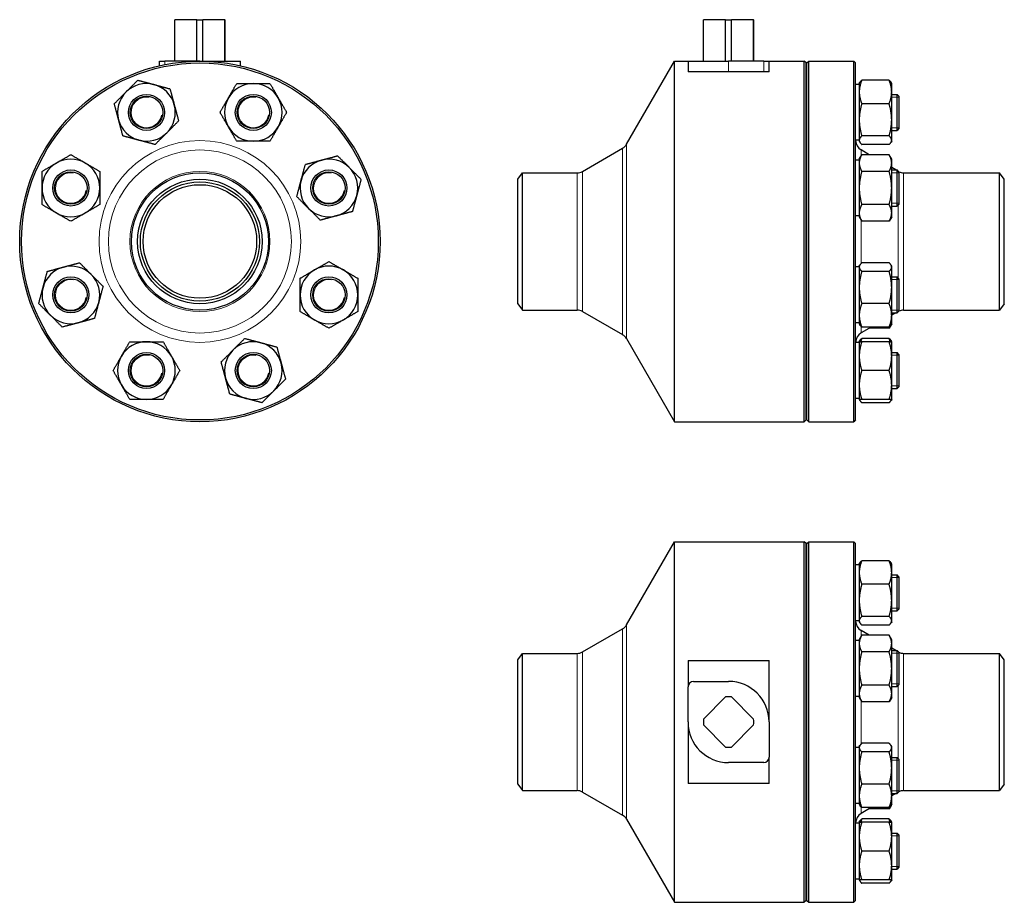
# Model space of a CAD drawing. Header units: millimetres. Extents: x 210 to 756, y 72 to 561.
import ezdxf

# ---------------------------------------------------------------- set-up
doc = ezdxf.new("R2010")
doc.units = ezdxf.units.MM
doc.layers.add('Widoczne (ISO)', color=7, linetype='Continuous', lineweight=25)
doc.layers.add('Widoczne wąskie (ISO)', color=7, linetype='Continuous', lineweight=20)

msp = doc.modelspace()

# ---------------------------------------------------------------- linework, layer by layer
at = {"layer": 'Widoczne (ISO)'}
for p, q in [((295.79, 561.48), (295.88, 561.48)), ((295.79, 538.48), (295.79, 561.48)), ((295.88, 538.48), (295.88, 561.48)), ((308.13, 561.48), (295.88, 561.48)), ((308.13, 561.48), (311.44, 561.48)), ((308.13, 538.48), (308.13, 561.48)), ((323.69, 561.48), (311.44, 561.48)), ((311.44, 538.48), (311.44, 561.48)), ((323.69, 561.48), (323.79, 561.48)), ((323.69, 538.48), (323.69, 561.48)), ((323.79, 538.48), (323.79, 561.48)), ((589.18, 561.48), (589.28, 561.48)), ((589.18, 538.48), (589.18, 561.48)), ((589.28, 538.48), (589.28, 561.48)), ((601.53, 561.48), (589.28, 561.48)), ((601.53, 538.48), (601.53, 561.48)), ((601.53, 561.48), (604.84, 561.48)), ((604.84, 538.48), (604.84, 561.48)), ((617.09, 561.48), (604.84, 561.48)), ((617.09, 561.48), (617.18, 561.48)), ((617.09, 538.48), (617.09, 561.48)), ((617.18, 538.48), (617.18, 561.48)), ((287.29, 538.48), (290.29, 538.48)), ((287.29, 535.92), (287.29, 538.48)), ((309.79, 538.48), (290.29, 538.48)), ((309.79, 538.48), (332.29, 538.48)), ((332.29, 535.92), (332.29, 538.48)), ((546.56, 492.38), (573.18, 538.48)), ((573.18, 338.48), (573.18, 538.48)), ((573.18, 538.48), (580.68, 538.48)), ((580.68, 538.48), (603.18, 538.48)), ((580.68, 538.48), (580.68, 532.48)), ((622.68, 538.48), (603.18, 538.48)), ((622.68, 538.48), (625.68, 538.48)), ((625.68, 536.56), (625.68, 538.48)), ((625.68, 538.48), (645.18, 538.48)), ((625.68, 532.48), (625.68, 536.56)), ((645.18, 338.48), (645.18, 538.48)), ((646.18, 537.48), (645.18, 538.48)), ((646.18, 339.48), (646.18, 537.48)), ((646.68, 537.48), (647.68, 538.48)), ((646.68, 339.48), (646.68, 537.48)), ((647.68, 338.48), (647.68, 538.48)), ((647.68, 538.48), (672.68, 538.48)), ((672.68, 338.48), (672.68, 538.48)), ((673.68, 537.48), (672.68, 538.48)), ((673.68, 339.48), (673.68, 537.48)), ((625.68, 532.48), (580.68, 532.48)), ((675.68, 525.58), (673.68, 525.58)), ((675.68, 526.08), (676.01, 526.65)), ((675.68, 526.08), (675.68, 521.4)), ((692.26, 527.93), (677.11, 527.93)), ((693.68, 526.08), (693.36, 526.65)), ((693.68, 521.4), (693.68, 526.08)), ((675.68, 521.4), (675.68, 505.94)), ((693.68, 505.94), (693.68, 521.4)), ((693.68, 520.08), (696.68, 520.08)), ((696.68, 500.08), (696.68, 520.08)), ((697.68, 519.08), (696.68, 520.08)), ((697.68, 519.08), (697.68, 501.08)), ((692.26, 514.87), (677.11, 514.87)), ((646.18, 503.48), (646.68, 503.48)), ((675.68, 505.94), (675.68, 494.63)), ((693.68, 494.63), (693.68, 505.94)), ((693.68, 500.08), (696.68, 500.08)), ((697.68, 501.08), (696.68, 500.08)), ((675.68, 494.58), (673.68, 494.58)), ((675.68, 494.63), (675.68, 494.08)), ((675.68, 494.08), (676.01, 493.52)), ((692.26, 497.02), (677.11, 497.02)), ((692.26, 492.24), (677.11, 492.24)), ((693.68, 494.08), (693.36, 493.52)), ((693.68, 494.08), (693.68, 494.63)), ((522.12, 477.34), (544.37, 490.18)), ((675.68, 484.14), (677.11, 486.62)), ((681.25, 486.62), (676.68, 489.25)), ((692.26, 486.62), (677.11, 486.62)), ((693.68, 484.14), (692.26, 486.62)), ((675.68, 483.64), (673.68, 483.64)), ((675.68, 484.14), (675.68, 482)), ((675.68, 482), (675.68, 468.14)), ((693.68, 482), (693.68, 484.14)), ((693.68, 468.14), (693.68, 482)), ((486.18, 473.03), (488.82, 476.53)), ((488.82, 400.43), (488.82, 476.53)), ((488.82, 476.53), (519.12, 476.53)), ((692.26, 477.38), (677.11, 477.38)), ((695.93, 478.14), (693.68, 479.44)), ((693.68, 478.14), (696.68, 478.14)), ((696.68, 458.14), (696.68, 478.14)), ((697.68, 477.14), (696.68, 478.14)), ((697.68, 477.14), (697.68, 459.14)), ((700.32, 476.53), (753.55, 476.53)), ((753.55, 400.43), (753.55, 476.53)), ((756.18, 473.03), (753.55, 476.53)), ((486.18, 403.93), (486.18, 473.03)), ((756.18, 403.93), (756.18, 473.03)), ((675.68, 468.14), (675.68, 454.29)), ((693.68, 454.29), (693.68, 468.14)), ((697.68, 459.14), (696.68, 458.14)), ((675.68, 454.29), (675.68, 452.14)), ((692.26, 458.9), (677.11, 458.9)), ((693.68, 458.14), (696.68, 458.14)), ((693.68, 452.14), (693.68, 454.29)), ((675.68, 452.64), (673.68, 452.64)), ((675.68, 452.14), (677.11, 449.67)), ((692.26, 449.67), (677.11, 449.67)), ((693.68, 452.14), (692.26, 449.67)), ((692.26, 426.67), (677.11, 426.67)), ((675.68, 424.33), (673.68, 424.33)), ((675.68, 424.83), (676.01, 425.39)), ((675.68, 424.83), (675.68, 424.28)), ((675.68, 424.28), (675.68, 412.97)), ((692.26, 421.89), (677.11, 421.89)), ((693.68, 424.83), (693.36, 425.39)), ((693.68, 424.28), (693.68, 424.83)), ((693.68, 412.97), (693.68, 424.28)), ((693.68, 418.83), (696.68, 418.83)), ((696.68, 398.83), (696.68, 418.83)), ((697.68, 417.83), (696.68, 418.83)), ((697.68, 417.83), (697.68, 399.83)), ((675.68, 412.97), (675.68, 397.51)), ((693.68, 397.51), (693.68, 412.97)), ((486.18, 403.93), (488.82, 400.43)), ((488.82, 400.43), (519.12, 400.43)), ((522.12, 399.63), (544.37, 386.79)), ((692.26, 404.04), (677.11, 404.04)), ((697.68, 399.83), (696.68, 398.83)), ((700.32, 400.43), (753.55, 400.43)), ((756.18, 403.93), (753.55, 400.43)), ((675.68, 397.51), (675.68, 392.83)), ((693.68, 398.83), (696.68, 398.83)), ((695.93, 398.83), (693.68, 397.53)), ((693.68, 392.83), (693.68, 397.51)), ((675.68, 393.33), (673.68, 393.33)), ((675.68, 392.83), (676.01, 392.26)), ((682.34, 390.98), (676.68, 387.72)), ((692.26, 390.98), (677.11, 390.98)), ((692.26, 390.35), (681.25, 390.35)), ((693.36, 392.26), (692.26, 390.35)), ((693.68, 392.83), (693.36, 392.26)), ((546.56, 384.59), (573.18, 338.48)), ((675.68, 382.88), (676.01, 383.45)), ((675.68, 382.88), (675.68, 374.88)), ((692.26, 384.73), (677.11, 384.73)), ((692.26, 382.88), (677.11, 382.88)), ((693.68, 382.88), (693.36, 383.45)), ((693.68, 374.88), (693.68, 382.88)), ((675.68, 382.38), (673.68, 382.38)), ((646.18, 373.48), (646.68, 373.48)), ((675.68, 374.88), (675.68, 358.88)), ((693.68, 376.88), (696.68, 376.88)), ((693.68, 358.88), (693.68, 374.88)), ((696.68, 356.88), (696.68, 376.88)), ((697.68, 375.88), (696.68, 376.88)), ((697.68, 375.88), (697.68, 357.88)), ((692.26, 366.88), (677.11, 366.88)), ((675.68, 358.88), (675.68, 350.88)), ((693.68, 350.88), (693.68, 358.88)), ((693.68, 356.88), (696.68, 356.88)), ((697.68, 357.88), (696.68, 356.88)), ((675.68, 351.38), (673.68, 351.38)), ((675.68, 350.88), (676.01, 350.32)), ((692.26, 350.88), (677.11, 350.88)), ((693.68, 350.88), (693.36, 350.32)), ((692.26, 349.04), (677.11, 349.04)), ((646.18, 339.48), (645.18, 338.48)), ((646.68, 339.48), (647.68, 338.48)), ((673.68, 339.48), (672.68, 338.48)), ((573.18, 338.48), (645.18, 338.48)), ((647.68, 338.48), (672.68, 338.48)), ((546.56, 225.85), (573.18, 271.96)), ((573.18, 71.96), (573.18, 271.96)), ((573.18, 271.96), (645.18, 271.96)), ((645.18, 71.96), (645.18, 271.96)), ((646.18, 270.96), (645.18, 271.96)), ((646.18, 72.96), (646.18, 270.96)), ((646.68, 270.96), (647.68, 271.96)), ((646.68, 72.96), (646.68, 270.96)), ((647.68, 71.96), (647.68, 271.96)), ((647.68, 271.96), (672.68, 271.96)), ((672.68, 71.96), (672.68, 271.96)), ((673.68, 270.96), (672.68, 271.96)), ((673.68, 72.96), (673.68, 270.96)), ((675.68, 259.06), (673.68, 259.06)), ((675.68, 259.56), (676.01, 260.12)), ((675.68, 259.56), (675.68, 254.87)), ((692.26, 261.4), (677.11, 261.4)), ((693.68, 259.56), (693.36, 260.12)), ((693.68, 254.87), (693.68, 259.56)), ((675.68, 254.87), (675.68, 239.42)), ((693.68, 239.42), (693.68, 254.87)), ((693.68, 253.56), (696.68, 253.56)), ((696.68, 233.56), (696.68, 253.56)), ((697.68, 252.56), (696.68, 253.56)), ((697.68, 252.56), (697.68, 234.56)), ((692.26, 248.34), (677.11, 248.34)), ((646.18, 236.96), (646.68, 236.96)), ((675.68, 239.42), (675.68, 228.1)), ((693.68, 228.1), (693.68, 239.42)), ((692.26, 230.49), (677.11, 230.49)), ((693.68, 233.56), (696.68, 233.56)), ((697.68, 234.56), (696.68, 233.56)), ((675.68, 228.06), (673.68, 228.06)), ((675.68, 228.1), (675.68, 227.56)), ((675.68, 227.56), (676.01, 226.99)), ((692.26, 225.71), (677.11, 225.71)), ((693.68, 227.56), (693.36, 226.99)), ((693.68, 227.56), (693.68, 228.1)), ((522.12, 210.81), (544.37, 223.65)), ((675.68, 217.61), (677.11, 220.09)), ((681.25, 220.09), (676.68, 222.72)), ((692.26, 220.09), (677.11, 220.09)), ((693.68, 217.61), (692.26, 220.09)), ((675.68, 217.11), (673.68, 217.11)), ((675.68, 217.61), (675.68, 215.47)), ((675.68, 215.47), (675.68, 201.61)), ((693.68, 215.47), (693.68, 217.61)), ((693.68, 201.61), (693.68, 215.47)), ((486.18, 206.51), (488.82, 210.01)), ((488.82, 133.91), (488.82, 210.01)), ((488.82, 210.01), (519.12, 210.01)), ((692.26, 210.85), (677.11, 210.85)), ((695.93, 211.61), (693.68, 212.91)), ((693.68, 211.61), (696.68, 211.61)), ((696.68, 191.61), (696.68, 211.61)), ((697.68, 210.61), (696.68, 211.61)), ((697.68, 210.61), (697.68, 192.61)), ((700.32, 210.01), (753.55, 210.01)), ((753.55, 133.91), (753.55, 210.01)), ((756.18, 206.51), (753.55, 210.01)), ((486.18, 137.41), (486.18, 206.51)), ((580.68, 206.07), (580.68, 191.46)), ((580.68, 206.07), (625.68, 206.07)), ((625.68, 171.96), (625.68, 206.07)), ((756.18, 137.41), (756.18, 206.51)), ((675.68, 201.61), (675.68, 187.76)), ((693.68, 187.76), (693.68, 201.61)), ((580.68, 171.96), (580.68, 191.46)), ((583.68, 194.46), (603.18, 194.46)), ((692.26, 192.38), (677.11, 192.38)), ((693.68, 191.61), (696.68, 191.61)), ((697.68, 192.61), (696.68, 191.61)), ((589.28, 173.61), (601.53, 185.86)), ((604.84, 185.86), (617.09, 173.61)), ((675.68, 186.11), (673.68, 186.11)), ((675.68, 187.76), (675.68, 185.61)), ((693.68, 185.61), (693.68, 187.76)), ((675.68, 185.61), (677.11, 183.14)), ((692.26, 183.14), (677.11, 183.14)), ((693.68, 185.61), (692.26, 183.14)), ((580.68, 171.96), (580.68, 137.84)), ((601.53, 158.05), (589.28, 170.3)), ((617.09, 170.3), (604.84, 158.05)), ((625.68, 171.96), (625.68, 152.46)), ((675.68, 158.3), (676.01, 158.86)), ((692.26, 160.14), (677.11, 160.14)), ((693.68, 158.3), (693.36, 158.86)), ((675.68, 157.8), (673.68, 157.8)), ((675.68, 158.3), (675.68, 157.75)), ((675.68, 157.75), (675.68, 146.44)), ((692.26, 155.36), (677.11, 155.36)), ((693.68, 157.75), (693.68, 158.3)), ((693.68, 146.44), (693.68, 157.75)), ((622.68, 149.46), (603.18, 149.46)), ((625.68, 137.84), (625.68, 152.46)), ((693.68, 152.3), (696.68, 152.3)), ((696.68, 132.3), (696.68, 152.3)), ((697.68, 151.3), (696.68, 152.3)), ((697.68, 151.3), (697.68, 133.3)), ((675.68, 146.44), (675.68, 130.98)), ((693.68, 130.98), (693.68, 146.44)), ((486.18, 137.41), (488.82, 133.91)), ((625.68, 137.84), (580.68, 137.84)), ((692.26, 137.52), (677.11, 137.52)), ((756.18, 137.41), (753.55, 133.91)), ((488.82, 133.91), (519.12, 133.91)), ((522.12, 133.1), (544.37, 120.26)), ((693.68, 132.3), (696.68, 132.3)), ((695.93, 132.3), (693.68, 131)), ((697.68, 133.3), (696.68, 132.3)), ((700.32, 133.91), (753.55, 133.91)), ((675.68, 126.8), (673.68, 126.8)), ((675.68, 130.98), (675.68, 126.3)), ((675.68, 126.3), (676.01, 125.73)), ((693.36, 125.73), (692.26, 123.82)), ((693.68, 126.3), (693.36, 125.73)), ((693.68, 126.3), (693.68, 130.98)), ((682.34, 124.45), (676.68, 121.19)), ((692.26, 124.45), (677.11, 124.45)), ((692.26, 123.82), (681.25, 123.82)), ((546.56, 118.06), (573.18, 71.96)), ((675.68, 115.85), (673.68, 115.85)), ((675.68, 116.35), (676.01, 116.92)), ((675.68, 116.35), (675.68, 108.35)), ((692.26, 118.2), (677.11, 118.2)), ((692.26, 116.35), (677.11, 116.35)), ((693.68, 116.35), (693.36, 116.92)), ((693.68, 108.35), (693.68, 116.35)), ((693.68, 110.35), (696.68, 110.35)), ((696.68, 90.35), (696.68, 110.35)), ((697.68, 109.35), (696.68, 110.35)), ((697.68, 109.35), (697.68, 91.35)), ((646.18, 106.96), (646.68, 106.96)), ((675.68, 108.35), (675.68, 92.35)), ((693.68, 92.35), (693.68, 108.35)), ((692.26, 100.35), (677.11, 100.35)), ((675.68, 92.35), (675.68, 84.35)), ((693.68, 84.35), (693.68, 92.35)), ((693.68, 90.35), (696.68, 90.35)), ((697.68, 91.35), (696.68, 90.35)), ((675.68, 84.85), (673.68, 84.85)), ((675.68, 84.35), (676.01, 83.79)), ((692.26, 84.35), (677.11, 84.35)), ((692.26, 82.51), (677.11, 82.51)), ((693.68, 84.35), (693.36, 83.79)), ((573.18, 71.96), (645.18, 71.96)), ((646.18, 72.96), (645.18, 71.96)), ((646.68, 72.96), (647.68, 71.96)), ((647.68, 71.96), (672.68, 71.96)), ((673.68, 72.96), (672.68, 71.96))]:
    msp.add_line(p, q, dxfattribs=at)
for centre, radius in [((309.79, 438.48), 100), ((309.79, 438.48), 99), ((280.13, 510.08), 10), ((280.13, 510.08), 9), ((339.44, 510.08), 10), ((339.44, 510.08), 9), ((238.18, 468.14), 10), ((238.18, 468.14), 9), ((309.79, 438.48), 38.05), ((381.39, 468.14), 10), ((381.39, 468.14), 9), ((309.79, 438.48), 34.55), ((309.79, 438.48), 33.05), ((309.79, 438.48), 31.5), ((238.18, 408.83), 10), ((238.18, 408.83), 9), ((381.39, 408.83), 10), ((381.39, 408.83), 9), ((280.13, 366.88), 10), ((280.13, 366.88), 9), ((339.44, 366.88), 10), ((339.44, 366.88), 9)]:
    msp.add_circle(centre, radius, dxfattribs=at)
for centre, radius, start, end in [((280.13, 510.08), 16, 75, 135), ((280.13, 510.08), 16, 15, 75), ((339.44, 510.08), 16, 90, 150), ((339.44, 510.08), 16, 30, 90), ((280.13, 510.08), 16, 135, 195), ((280.13, 510.08), 16, 315, 15), ((339.44, 510.08), 16, 150, 210), ((339.44, 510.08), 16, 330, 30), ((280.13, 510.08), 16, 195, 255), ((280.13, 510.08), 16, 255, 315), ((339.44, 510.08), 16, 210, 270), ((339.44, 510.08), 16, 270, 330), ((541.37, 495.38), 6, 300, 330), ((679.68, 494.45), 6, 180, 240), ((238.18, 468.14), 16, 120, 180), ((238.18, 468.14), 16, 60, 120), ((238.18, 468.14), 16, 0, 60), ((381.39, 468.14), 16, 105, 165), ((381.39, 468.14), 16, 45, 105), ((381.39, 468.14), 16, 345, 45), ((519.12, 482.53), 6, 270, 300), ((700.32, 482.53), 6, 243.8987, 270), ((381.39, 468.14), 16, 165, 225), ((238.18, 468.14), 16, 180, 240), ((238.18, 468.14), 16, 300, 0), ((381.39, 468.14), 16, 285, 345), ((238.18, 468.14), 16, 240, 300), ((381.39, 468.14), 16, 225, 285), ((238.18, 408.83), 16, 105, 165), ((238.18, 408.83), 16, 45, 105), ((381.39, 408.83), 16, 120, 180), ((381.39, 408.83), 16, 60, 120), ((381.39, 408.83), 16, 0, 60), ((238.18, 408.83), 16, 345, 45), ((238.18, 408.83), 16, 165, 225), ((238.18, 408.83), 16, 285, 345), ((381.39, 408.83), 16, 180, 240), ((381.39, 408.83), 16, 300, 0), ((519.12, 394.43), 6, 60, 90), ((700.32, 394.43), 6, 90, 116.1013), ((238.18, 408.83), 16, 225, 285), ((381.39, 408.83), 16, 240, 300), ((280.13, 366.88), 16, 90, 150), ((280.13, 366.88), 16, 30, 90), ((339.44, 366.88), 16, 75, 135), ((541.37, 381.59), 6, 30, 60), ((679.68, 382.52), 6, 120, 180), ((339.44, 366.88), 16, 135, 195), ((339.44, 366.88), 16, 15, 75), ((280.13, 366.88), 16, 150, 210), ((280.13, 366.88), 16, 330, 30), ((339.44, 366.88), 16, 315, 15), ((339.44, 366.88), 16, 195, 255), ((280.13, 366.88), 16, 210, 270), ((280.13, 366.88), 16, 270, 330), ((339.44, 366.88), 16, 255, 315), ((541.37, 228.85), 6, 300, 330), ((679.68, 227.92), 6, 180, 240), ((519.12, 216.01), 6, 270, 300), ((700.32, 216.01), 6, 243.8987, 270), ((583.68, 191.46), 3, 90, 180), ((603.18, 171.96), 22.5, 0, 90), ((603.18, 171.96), 14, 83.2132, 96.7868), ((603.18, 171.96), 22.5, 180, 270), ((603.18, 171.96), 14, 173.2132, 186.7868), ((603.18, 171.96), 14, 353.2132, 6.7868), ((603.18, 171.96), 14, 263.2132, 276.7868), ((622.68, 152.46), 3, 270, 0), ((519.12, 127.91), 6, 60, 90), ((700.32, 127.91), 6, 90, 116.1013), ((541.37, 115.06), 6, 30, 60), ((679.68, 115.99), 6, 120, 180)]:
    msp.add_arc(centre, radius, start, end, dxfattribs=at)
for points, weights in [([(268.81, 521.4), (271.85, 524.43), (275.35, 527.93)], [1, 1.0379548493, 1]), ([(275.35, 527.93), (280.13, 526.65), (284.27, 525.54)], [1, 1.0379548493, 1]), ([(284.27, 525.54), (288.41, 524.43), (293.19, 523.15)], [1, 1.0379548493, 1]), ([(325.59, 518.08), (327.73, 521.8), (330.21, 526.08)], [1, 1.0379548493, 1]), ([(330.21, 526.08), (335.16, 526.08), (339.44, 526.08)], [1, 1.0379548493, 1]), ([(339.44, 526.08), (343.73, 526.08), (348.68, 526.08)], [1, 1.0379548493, 1]), ([(348.68, 526.08), (351.16, 521.8), (353.3, 518.08)], [1, 1.0379548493, 1]), ([(677.11, 527.93), (675.68, 524.43), (675.68, 521.4)], [1, 1.0379548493, 1]), ([(676.01, 526.65), (676.36, 527.25), (677.11, 527.93)], [1.01895290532, 1.01965956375, 1]), ([(693.68, 521.4), (693.68, 524.43), (692.26, 527.93)], [1, 1.0379548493, 1]), ([(692.26, 527.93), (693.01, 527.25), (693.36, 526.65)], [1, 1.01965956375, 1.01895290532]), ([(262.28, 514.87), (265.78, 518.37), (268.81, 521.4)], [1, 1.0379548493, 1]), ([(293.19, 523.15), (294.47, 518.37), (295.58, 514.23)], [1, 1.0379548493, 1]), ([(675.68, 521.4), (675.68, 518.37), (677.11, 514.87)], [1, 1.0379548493, 1]), ([(692.26, 514.87), (693.68, 518.37), (693.68, 521.4)], [1, 1.0379548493, 1]), ([(264.67, 505.94), (263.56, 510.08), (262.28, 514.87)], [1, 1.0379548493, 1]), ([(295.58, 514.23), (296.69, 510.08), (297.97, 505.3)], [1, 1.0379548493, 1]), ([(320.97, 510.08), (323.44, 514.37), (325.59, 518.08)], [1, 1.0379548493, 1]), ([(353.3, 518.08), (355.44, 514.37), (357.92, 510.08)], [1, 1.0379548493, 1]), ([(677.11, 514.87), (675.68, 510.08), (675.68, 505.94)], [1, 1.0379548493, 1]), ([(693.68, 505.94), (693.68, 510.08), (692.26, 514.87)], [1, 1.0379548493, 1]), ([(325.59, 502.08), (323.44, 505.8), (320.97, 510.08)], [1, 1.0379548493, 1]), ([(357.92, 510.08), (355.44, 505.8), (353.3, 502.08)], [1, 1.0379548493, 1]), ([(267.06, 497.02), (265.78, 501.8), (264.67, 505.94)], [1, 1.0379548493, 1]), ([(297.97, 505.3), (294.47, 501.8), (291.44, 498.77)], [1, 1.0379548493, 1]), ([(675.68, 505.94), (675.68, 501.8), (677.11, 497.02)], [1, 1.0379548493, 1]), ([(692.26, 497.02), (693.68, 501.8), (693.68, 505.94)], [1, 1.0379548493, 1]), ([(291.44, 498.77), (288.41, 495.74), (284.91, 492.24)], [1, 1.0379548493, 1]), ([(330.21, 494.08), (327.73, 498.37), (325.59, 502.08)], [1, 1.0379548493, 1]), ([(353.3, 502.08), (351.16, 498.37), (348.68, 494.08)], [1, 1.0379548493, 1]), ([(275.99, 494.63), (271.85, 495.74), (267.06, 497.02)], [1, 1.0379548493, 1]), ([(284.91, 492.24), (280.13, 493.52), (275.99, 494.63)], [1, 1.0379548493, 1]), ([(339.44, 494.08), (335.16, 494.08), (330.21, 494.08)], [1, 1.0379548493, 1]), ([(348.68, 494.08), (343.73, 494.08), (339.44, 494.08)], [1, 1.0379548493, 1]), ([(677.11, 497.02), (675.68, 495.74), (675.68, 494.63)], [1, 1.0379548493, 1]), ([(675.68, 494.63), (675.68, 493.52), (677.11, 492.24)], [1, 1.0379548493, 1]), ([(693.68, 494.63), (693.68, 495.74), (692.26, 497.02)], [1, 1.0379548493, 1]), ([(692.26, 492.24), (693.68, 493.52), (693.68, 494.63)], [1, 1.0379548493, 1]), ([(230.18, 482), (233.9, 484.14), (238.18, 486.62)], [1, 1.0379548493, 1]), ([(238.18, 486.62), (242.47, 484.14), (246.18, 482)], [1, 1.0379548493, 1]), ([(677.11, 486.62), (675.68, 484.14), (675.68, 482)], [1, 1.0379548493, 1]), ([(693.68, 482), (693.68, 484.14), (692.26, 486.62)], [1, 1.0379548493, 1]), ([(222.18, 477.38), (226.47, 479.85), (230.18, 482)], [1, 1.0379548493, 1]), ([(246.18, 482), (249.9, 479.85), (254.18, 477.38)], [1, 1.0379548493, 1]), ([(365.93, 472.28), (367.04, 476.42), (368.32, 481.21)], [1, 1.0379548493, 1]), ([(368.32, 481.21), (373.1, 482.49), (377.24, 483.6)], [1, 1.0379548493, 1]), ([(377.24, 483.6), (381.39, 484.71), (386.17, 485.99)], [1, 1.0379548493, 1]), ([(386.17, 485.99), (389.67, 482.49), (392.7, 479.46)], [1, 1.0379548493, 1]), ([(675.68, 482), (675.68, 479.85), (677.11, 477.38)], [1, 1.0379548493, 1]), ([(692.26, 477.38), (693.68, 479.85), (693.68, 482)], [1, 1.0379548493, 1]), ([(222.18, 468.14), (222.18, 472.43), (222.18, 477.38)], [1, 1.0379548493, 1]), ([(254.18, 477.38), (254.18, 472.43), (254.18, 468.14)], [1, 1.0379548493, 1]), ([(392.7, 479.46), (395.73, 476.42), (399.23, 472.92)], [1, 1.0379548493, 1]), ([(677.11, 477.38), (675.68, 472.43), (675.68, 468.14)], [1, 1.0379548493, 1]), ([(693.68, 468.14), (693.68, 472.43), (692.26, 477.38)], [1, 1.0379548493, 1]), ([(363.54, 463.36), (364.82, 468.14), (365.93, 472.28)], [1, 1.0379548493, 1]), ([(399.23, 472.92), (397.95, 468.14), (396.84, 464)], [1, 1.0379548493, 1]), ([(222.18, 458.9), (222.18, 463.85), (222.18, 468.14)], [1, 1.0379548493, 1]), ([(254.18, 468.14), (254.18, 463.85), (254.18, 458.9)], [1, 1.0379548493, 1]), ([(675.68, 468.14), (675.68, 463.85), (677.11, 458.9)], [1, 1.0379548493, 1]), ([(692.26, 458.9), (693.68, 463.85), (693.68, 468.14)], [1, 1.0379548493, 1]), ([(370.07, 456.83), (367.04, 459.86), (363.54, 463.36)], [1, 1.0379548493, 1]), ([(396.84, 464), (395.73, 459.86), (394.45, 455.08)], [1, 1.0379548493, 1]), ([(230.18, 454.29), (226.47, 456.43), (222.18, 458.9)], [1, 1.0379548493, 1]), ([(238.18, 449.67), (233.9, 452.14), (230.18, 454.29)], [1, 1.0379548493, 1]), ([(246.18, 454.29), (242.47, 452.14), (238.18, 449.67)], [1, 1.0379548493, 1]), ([(254.18, 458.9), (249.9, 456.43), (246.18, 454.29)], [1, 1.0379548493, 1]), ([(376.6, 450.3), (373.1, 453.8), (370.07, 456.83)], [1, 1.0379548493, 1]), ([(394.45, 455.08), (389.67, 453.8), (385.53, 452.69)], [1, 1.0379548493, 1]), ([(677.11, 458.9), (675.68, 456.43), (675.68, 454.29)], [1, 1.0379548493, 1]), ([(675.68, 454.29), (675.68, 452.14), (677.11, 449.67)], [1, 1.0379548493, 1]), ([(693.68, 454.29), (693.68, 456.43), (692.26, 458.9)], [1, 1.0379548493, 1]), ([(692.26, 449.67), (693.68, 452.14), (693.68, 454.29)], [1, 1.0379548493, 1]), ([(385.53, 452.69), (381.39, 451.58), (376.6, 450.3)], [1, 1.0379548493, 1]), ([(234.04, 424.28), (238.18, 425.39), (242.97, 426.67)], [1, 1.0379548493, 1]), ([(242.97, 426.67), (246.47, 423.17), (249.5, 420.14)], [1, 1.0379548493, 1]), ([(373.39, 422.68), (377.1, 424.83), (381.39, 427.3)], [1, 1.0379548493, 1]), ([(381.39, 427.3), (385.67, 424.83), (389.39, 422.68)], [1, 1.0379548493, 1]), ([(677.11, 426.67), (675.68, 425.39), (675.68, 424.28)], [1, 1.0379548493, 1]), ([(693.68, 424.28), (693.68, 425.39), (692.26, 426.67)], [1, 1.0379548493, 1]), ([(222.73, 412.97), (223.84, 417.11), (225.12, 421.89)], [1, 1.0379548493, 1]), ([(225.12, 421.89), (229.9, 423.17), (234.04, 424.28)], [1, 1.0379548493, 1]), ([(365.39, 418.06), (369.67, 420.54), (373.39, 422.68)], [1, 1.0379548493, 1]), ([(389.39, 422.68), (393.1, 420.54), (397.39, 418.06)], [1, 1.0379548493, 1]), ([(675.68, 424.28), (675.68, 423.17), (677.11, 421.89)], [1, 1.0379548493, 1]), ([(677.11, 421.89), (675.68, 417.11), (675.68, 412.97)], [1, 1.0379548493, 1]), ([(692.26, 421.89), (693.68, 423.17), (693.68, 424.28)], [1, 1.0379548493, 1]), ([(693.68, 412.97), (693.68, 417.11), (692.26, 421.89)], [1, 1.0379548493, 1]), ([(249.5, 420.14), (252.53, 417.11), (256.03, 413.61)], [1, 1.0379548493, 1]), ([(365.39, 408.83), (365.39, 413.11), (365.39, 418.06)], [1, 1.0379548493, 1]), ([(397.39, 418.06), (397.39, 413.11), (397.39, 408.83)], [1, 1.0379548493, 1]), ([(220.34, 404.04), (221.62, 408.83), (222.73, 412.97)], [1, 1.0379548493, 1]), ([(256.03, 413.61), (254.75, 408.83), (253.64, 404.68)], [1, 1.0379548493, 1]), ([(675.68, 412.97), (675.68, 408.83), (677.11, 404.04)], [1, 1.0379548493, 1]), ([(692.26, 404.04), (693.68, 408.83), (693.68, 412.97)], [1, 1.0379548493, 1]), ([(253.64, 404.68), (252.53, 400.54), (251.25, 395.76)], [1, 1.0379548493, 1]), ([(365.39, 399.59), (365.39, 404.54), (365.39, 408.83)], [1, 1.0379548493, 1]), ([(397.39, 408.83), (397.39, 404.54), (397.39, 399.59)], [1, 1.0379548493, 1]), ([(226.87, 397.51), (223.84, 400.54), (220.34, 404.04)], [1, 1.0379548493, 1]), ([(373.39, 394.97), (369.67, 397.11), (365.39, 399.59)], [1, 1.0379548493, 1]), ([(397.39, 399.59), (393.1, 397.11), (389.39, 394.97)], [1, 1.0379548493, 1]), ([(677.11, 404.04), (675.68, 400.54), (675.68, 397.51)], [1, 1.0379548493, 1]), ([(693.68, 397.51), (693.68, 400.54), (692.26, 404.04)], [1, 1.0379548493, 1]), ([(233.4, 390.98), (229.9, 394.48), (226.87, 397.51)], [1, 1.0379548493, 1]), ([(251.25, 395.76), (246.47, 394.48), (242.33, 393.37)], [1, 1.0379548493, 1]), ([(381.39, 390.35), (377.1, 392.83), (373.39, 394.97)], [1, 1.0379548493, 1]), ([(389.39, 394.97), (385.67, 392.83), (381.39, 390.35)], [1, 1.0379548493, 1]), ([(675.68, 397.51), (675.68, 394.48), (677.11, 390.98)], [1, 1.0379548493, 1]), ([(692.26, 390.98), (693.68, 394.48), (693.68, 397.51)], [1, 1.0379548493, 1]), ([(242.33, 393.37), (238.18, 392.26), (233.4, 390.98)], [1, 1.0379548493, 1]), ([(677.11, 390.98), (676.36, 391.66), (676.01, 392.26)], [1, 1.01965956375, 1.01895290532]), ([(693.36, 392.26), (693.01, 391.66), (692.26, 390.98)], [1.01895290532, 1.01965956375, 1]), ([(692.26, 390.35), (692.64, 391.02), (692.92, 391.66)], [1, 1.01005189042, 1.01477953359]), ([(266.27, 374.88), (268.41, 378.6), (270.89, 382.88)], [1, 1.0379548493, 1]), ([(270.89, 382.88), (275.84, 382.88), (280.13, 382.88)], [1, 1.0379548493, 1]), ([(280.13, 382.88), (284.41, 382.88), (289.36, 382.88)], [1, 1.0379548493, 1]), ([(289.36, 382.88), (291.84, 378.6), (293.98, 374.88)], [1, 1.0379548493, 1]), ([(328.13, 378.2), (331.16, 381.23), (334.66, 384.73)], [1, 1.0379548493, 1]), ([(334.66, 384.73), (339.44, 383.45), (343.58, 382.34)], [1, 1.0379548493, 1]), ([(675.68, 382.88), (675.68, 382.88), (677.11, 382.88)], [1, 1.0379548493, 1]), ([(677.11, 382.88), (675.68, 378.6), (675.68, 374.88)], [1, 1.0379548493, 1]), ([(676.01, 383.45), (676.36, 384.05), (677.11, 384.73)], [1.01895290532, 1.01965956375, 1]), ([(677.11, 384.73), (676.72, 383.78), (676.45, 382.88)], [1, 1.01005189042, 1.01477953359]), ([(692.92, 382.88), (692.64, 383.78), (692.26, 384.73)], [1.01477953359, 1.01005189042, 1]), ([(692.26, 384.73), (693.01, 384.05), (693.36, 383.45)], [1, 1.01965956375, 1.01895290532]), ([(692.26, 382.88), (693.68, 382.88), (693.68, 382.88)], [1, 1.0379548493, 1]), ([(693.68, 374.88), (693.68, 378.6), (692.26, 382.88)], [1, 1.0379548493, 1]), ([(321.6, 371.66), (325.1, 375.17), (328.13, 378.2)], [1, 1.0379548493, 1]), ([(343.58, 382.34), (347.73, 381.23), (352.51, 379.95)], [1, 1.0379548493, 1]), ([(352.51, 379.95), (353.79, 375.17), (354.9, 371.02)], [1, 1.0379548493, 1]), ([(261.65, 366.88), (264.13, 371.17), (266.27, 374.88)], [1, 1.0379548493, 1]), ([(293.98, 374.88), (296.13, 371.17), (298.6, 366.88)], [1, 1.0379548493, 1]), ([(323.99, 362.74), (322.88, 366.88), (321.6, 371.66)], [1, 1.0379548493, 1]), ([(675.68, 374.88), (675.68, 371.17), (677.11, 366.88)], [1, 1.0379548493, 1]), ([(692.26, 366.88), (693.68, 371.17), (693.68, 374.88)], [1, 1.0379548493, 1]), ([(266.27, 358.88), (264.13, 362.6), (261.65, 366.88)], [1, 1.0379548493, 1]), ([(298.6, 366.88), (296.13, 362.6), (293.98, 358.88)], [1, 1.0379548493, 1]), ([(354.9, 371.02), (356.01, 366.88), (357.29, 362.1)], [1, 1.0379548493, 1]), ([(677.11, 366.88), (675.68, 362.6), (675.68, 358.88)], [1, 1.0379548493, 1]), ([(693.68, 358.88), (693.68, 362.6), (692.26, 366.88)], [1, 1.0379548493, 1]), ([(326.38, 353.82), (325.1, 358.6), (323.99, 362.74)], [1, 1.0379548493, 1]), ([(357.29, 362.1), (353.79, 358.6), (350.76, 355.57)], [1, 1.0379548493, 1]), ([(270.89, 350.88), (268.41, 355.17), (266.27, 358.88)], [1, 1.0379548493, 1]), ([(293.98, 358.88), (291.84, 355.17), (289.36, 350.88)], [1, 1.0379548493, 1]), ([(350.76, 355.57), (347.73, 352.54), (344.22, 349.04)], [1, 1.0379548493, 1]), ([(675.68, 358.88), (675.68, 355.17), (677.11, 350.88)], [1, 1.0379548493, 1]), ([(692.26, 350.88), (693.68, 355.17), (693.68, 358.88)], [1, 1.0379548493, 1]), ([(280.13, 350.88), (275.84, 350.88), (270.89, 350.88)], [1, 1.0379548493, 1]), ([(289.36, 350.88), (284.41, 350.88), (280.13, 350.88)], [1, 1.0379548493, 1]), ([(335.3, 351.43), (331.16, 352.54), (326.38, 353.82)], [1, 1.0379548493, 1]), ([(344.22, 349.04), (339.44, 350.32), (335.3, 351.43)], [1, 1.0379548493, 1]), ([(677.11, 350.88), (675.68, 350.88), (675.68, 350.88)], [1, 1.0379548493, 1]), ([(675.76, 350.88), (676.01, 350.02), (677.11, 349.04)], [1.01375847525, 1.02892942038, 1]), ([(693.68, 350.88), (693.68, 350.88), (692.26, 350.88)], [1, 1.0379548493, 1]), ([(692.26, 349.04), (693.35, 350.02), (693.6, 350.88)], [1, 1.02892942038, 1.01375847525]), ([(677.11, 261.4), (675.68, 257.9), (675.68, 254.87)], [1, 1.0379548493, 1]), ([(676.01, 260.12), (676.36, 260.73), (677.11, 261.4)], [1.01895290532, 1.01965956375, 1]), ([(693.68, 254.87), (693.68, 257.9), (692.26, 261.4)], [1, 1.0379548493, 1]), ([(692.26, 261.4), (693.01, 260.73), (693.36, 260.12)], [1, 1.01965956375, 1.01895290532]), ([(675.68, 254.87), (675.68, 251.84), (677.11, 248.34)], [1, 1.0379548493, 1]), ([(692.26, 248.34), (693.68, 251.84), (693.68, 254.87)], [1, 1.0379548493, 1]), ([(677.11, 248.34), (675.68, 243.56), (675.68, 239.42)], [1, 1.0379548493, 1]), ([(693.68, 239.42), (693.68, 243.56), (692.26, 248.34)], [1, 1.0379548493, 1]), ([(675.68, 239.42), (675.68, 235.27), (677.11, 230.49)], [1, 1.0379548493, 1]), ([(692.26, 230.49), (693.68, 235.27), (693.68, 239.42)], [1, 1.0379548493, 1]), ([(677.11, 230.49), (675.68, 229.21), (675.68, 228.1)], [1, 1.0379548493, 1]), ([(693.68, 228.1), (693.68, 229.21), (692.26, 230.49)], [1, 1.0379548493, 1]), ([(675.68, 228.1), (675.68, 226.99), (677.11, 225.71)], [1, 1.0379548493, 1]), ([(692.26, 225.71), (693.68, 226.99), (693.68, 228.1)], [1, 1.0379548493, 1]), ([(677.11, 220.09), (675.68, 217.61), (675.68, 215.47)], [1, 1.0379548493, 1]), ([(693.68, 215.47), (693.68, 217.61), (692.26, 220.09)], [1, 1.0379548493, 1]), ([(675.68, 215.47), (675.68, 213.33), (677.11, 210.85)], [1, 1.0379548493, 1]), ([(692.26, 210.85), (693.68, 213.33), (693.68, 215.47)], [1, 1.0379548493, 1]), ([(677.11, 210.85), (675.68, 205.9), (675.68, 201.61)], [1, 1.0379548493, 1]), ([(693.68, 201.61), (693.68, 205.9), (692.26, 210.85)], [1, 1.0379548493, 1]), ([(675.68, 201.61), (675.68, 197.33), (677.11, 192.38)], [1, 1.0379548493, 1]), ([(692.26, 192.38), (693.68, 197.33), (693.68, 201.61)], [1, 1.0379548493, 1]), ([(677.11, 192.38), (675.68, 189.9), (675.68, 187.76)], [1, 1.0379548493, 1]), ([(693.68, 187.76), (693.68, 189.9), (692.26, 192.38)], [1, 1.0379548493, 1]), ([(675.68, 187.76), (675.68, 185.61), (677.11, 183.14)], [1, 1.0379548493, 1]), ([(692.26, 183.14), (693.68, 185.61), (693.68, 187.76)], [1, 1.0379548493, 1]), ([(677.11, 160.14), (675.68, 158.86), (675.68, 157.75)], [1, 1.0379548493, 1]), ([(693.68, 157.75), (693.68, 158.86), (692.26, 160.14)], [1, 1.0379548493, 1]), ([(675.68, 157.75), (675.68, 156.64), (677.11, 155.36)], [1, 1.0379548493, 1]), ([(677.11, 155.36), (675.68, 150.58), (675.68, 146.44)], [1, 1.0379548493, 1]), ([(692.26, 155.36), (693.68, 156.64), (693.68, 157.75)], [1, 1.0379548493, 1]), ([(693.68, 146.44), (693.68, 150.58), (692.26, 155.36)], [1, 1.0379548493, 1]), ([(675.68, 146.44), (675.68, 142.3), (677.11, 137.52)], [1, 1.0379548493, 1]), ([(692.26, 137.52), (693.68, 142.3), (693.68, 146.44)], [1, 1.0379548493, 1]), ([(677.11, 137.52), (675.68, 134.02), (675.68, 130.98)], [1, 1.0379548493, 1]), ([(693.68, 130.98), (693.68, 134.02), (692.26, 137.52)], [1, 1.0379548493, 1]), ([(675.68, 130.98), (675.68, 127.95), (677.11, 124.45)], [1, 1.0379548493, 1]), ([(677.11, 124.45), (676.36, 125.13), (676.01, 125.73)], [1, 1.01965956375, 1.01895290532]), ([(692.26, 124.45), (693.68, 127.95), (693.68, 130.98)], [1, 1.0379548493, 1]), ([(693.36, 125.73), (693.01, 125.13), (692.26, 124.45)], [1.01895290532, 1.01965956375, 1]), ([(692.26, 123.82), (692.64, 124.5), (692.92, 125.13)], [1, 1.01005189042, 1.01477953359]), ([(675.68, 116.35), (675.68, 116.35), (677.11, 116.35)], [1, 1.0379548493, 1]), ([(677.11, 116.35), (675.68, 112.07), (675.68, 108.35)], [1, 1.0379548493, 1]), ([(676.01, 116.92), (676.36, 117.52), (677.11, 118.2)], [1.01895290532, 1.01965956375, 1]), ([(677.11, 118.2), (676.72, 117.25), (676.45, 116.35)], [1, 1.01005189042, 1.01477953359]), ([(692.92, 116.35), (692.64, 117.25), (692.26, 118.2)], [1.01477953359, 1.01005189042, 1]), ([(692.26, 118.2), (693.01, 117.52), (693.36, 116.92)], [1, 1.01965956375, 1.01895290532]), ([(692.26, 116.35), (693.68, 116.35), (693.68, 116.35)], [1, 1.0379548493, 1]), ([(693.68, 108.35), (693.68, 112.07), (692.26, 116.35)], [1, 1.0379548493, 1]), ([(675.68, 108.35), (675.68, 104.64), (677.11, 100.35)], [1, 1.0379548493, 1]), ([(692.26, 100.35), (693.68, 104.64), (693.68, 108.35)], [1, 1.0379548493, 1]), ([(677.11, 100.35), (675.68, 96.07), (675.68, 92.35)], [1, 1.0379548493, 1]), ([(693.68, 92.35), (693.68, 96.07), (692.26, 100.35)], [1, 1.0379548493, 1]), ([(675.68, 92.35), (675.68, 88.64), (677.11, 84.35)], [1, 1.0379548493, 1]), ([(692.26, 84.35), (693.68, 88.64), (693.68, 92.35)], [1, 1.0379548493, 1]), ([(677.11, 84.35), (675.68, 84.35), (675.68, 84.35)], [1, 1.0379548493, 1]), ([(675.76, 84.35), (676.01, 83.49), (677.11, 82.51)], [1.01375847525, 1.02892942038, 1]), ([(693.68, 84.35), (693.68, 84.35), (692.26, 84.35)], [1, 1.0379548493, 1]), ([(692.26, 82.51), (693.35, 83.49), (693.6, 84.35)], [1, 1.02892942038, 1.01375847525])]:
    msp.add_rational_spline(points, weights, degree=2, dxfattribs=at)
at = {"layer": 'Widoczne wąskie (ISO)'}
for p, q in [((290.29, 536.56), (290.29, 538.48)), ((603.18, 532.48), (603.18, 538.48)), ((622.68, 532.48), (622.68, 538.48)), ((697.68, 518.58), (693.68, 518.58)), ((693.68, 501.58), (697.68, 501.58)), ((546.56, 384.59), (546.56, 492.38)), ((544.37, 386.79), (544.37, 490.18)), ((676.68, 485.87), (676.68, 489.25)), ((519.12, 400.43), (519.12, 476.53)), ((522.12, 399.63), (522.12, 477.34)), ((697.68, 476.64), (693.68, 476.64)), ((700.32, 400.43), (700.32, 476.53)), ((693.68, 459.64), (697.68, 459.64)), ((697.32, 418.19), (697.32, 458.78)), ((676.68, 426.26), (676.68, 450.41)), ((697.68, 417.33), (693.68, 417.33)), ((693.68, 400.33), (697.68, 400.33)), ((676.68, 387.72), (676.68, 391.39)), ((697.68, 375.38), (693.68, 375.38)), ((693.68, 358.38), (697.68, 358.38)), ((697.68, 252.06), (693.68, 252.06)), ((693.68, 235.06), (697.68, 235.06)), ((546.56, 118.06), (546.56, 225.85)), ((544.37, 120.26), (544.37, 223.65)), ((676.68, 219.35), (676.68, 222.72)), ((519.12, 133.91), (519.12, 210.01)), ((522.12, 133.1), (522.12, 210.81)), ((697.68, 210.11), (693.68, 210.11)), ((700.32, 133.91), (700.32, 210.01)), ((693.68, 193.11), (697.68, 193.11)), ((697.32, 151.66), (697.32, 192.25)), ((676.68, 159.73), (676.68, 183.88)), ((697.68, 150.8), (693.68, 150.8)), ((693.68, 133.8), (697.68, 133.8)), ((676.68, 121.19), (676.68, 124.86)), ((697.68, 108.86), (693.68, 108.86)), ((693.68, 91.85), (697.68, 91.85))]:
    msp.add_line(p, q, dxfattribs=at)
for radius in [55.96, 50.77, 38.85]:
    msp.add_circle((309.79, 438.48), radius, dxfattribs=at)
for centre in [(280.13, 510.08), (339.44, 510.08), (238.18, 468.14), (381.39, 468.14), (238.18, 408.83), (381.39, 408.83), (280.13, 366.88), (339.44, 366.88)]:
    msp.add_arc(centre, 8.5, 80, 350, dxfattribs=at)

doc.saveas('drawing.dxf')
